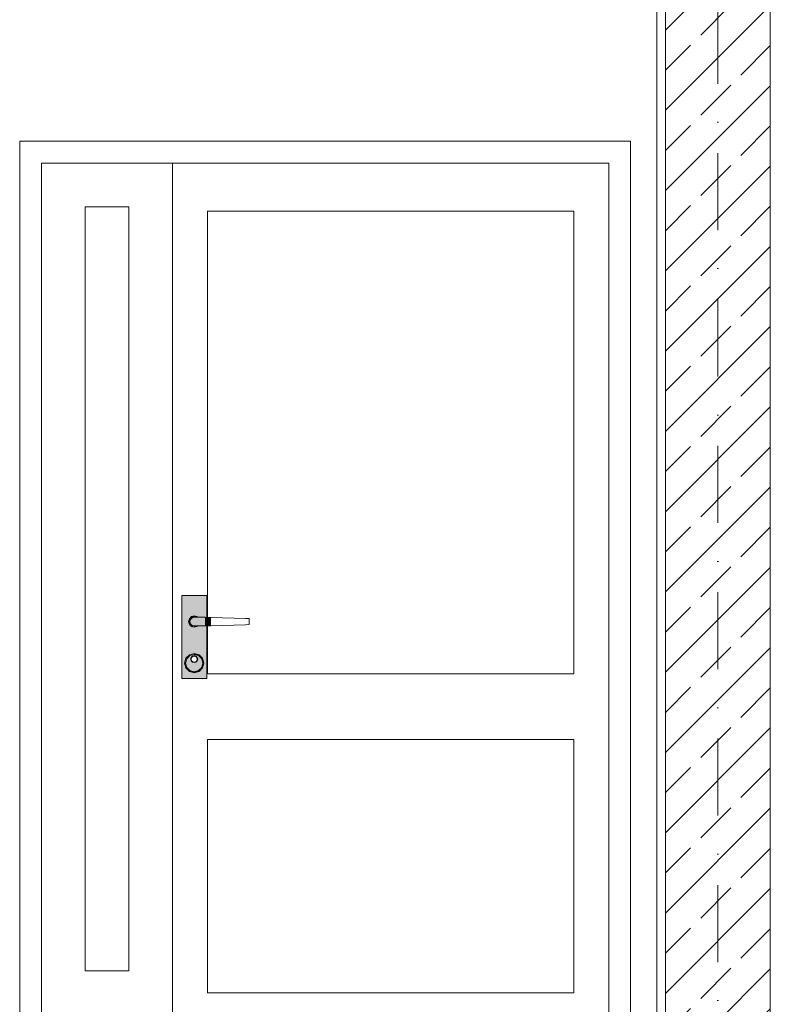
# Model space of a CAD drawing. Header units: millimetres. Extents: x -101298 to -58298, y 45839 to 66839.
# Tile 92 of 124: x -81948 to -80228, y 57393 to 59648. Entities that reach past the tile are written whole.
import ezdxf

# ---------------------------------------------------------------- set-up
doc = ezdxf.new("R2010")
doc.units = ezdxf.units.MM
doc.header["$MEASUREMENT"] = 0
doc.linetypes.add('Kropki i Kreski', pattern=[335.138881, 176.388884, -88.194442, 0, -70.555556])
for name, color, linetype, lineweight in [('Nowe_Konstrukcja - Stropy_Nr_pióra__21', 7, 'Continuous', 20), ('Nowe_Konstrukcja - Ściany zew_Nr_pióra__106', 252, 'Continuous', 13), ('Nowe_Konstrukcja - Ściany zew_Nr_pióra__18', 9, 'Continuous', 15), ('Nowe_Konstrukcja - Ściany zew_Nr_pióra__19', 255, 'Continuous', 0), ('Nowe_Konstrukcja - Ściany zew_Nr_pióra__3', 7, 'Continuous', 13), ('Nowe_Osie_Nr_pióra__3', 7, 'Continuous', 13)]:
    doc.layers.add(name, color=color, linetype=linetype, lineweight=lineweight)
for name, color, linetype, lineweight, true_color in [('Nowe_Konstrukcja - Stropy_Nr_pióra__23', 7, 'Continuous', 13, 0x858585), ('Nowe_Konstrukcja - Ściany zew_Nr_pióra__142', 7, 'Continuous', 0, 0xe8e8e8), ('Nowe_Konstrukcja - Ściany zew_Nr_pióra__23', 7, 'Continuous', 13, 0x858585), ('Nowe_Konstrukcja - Ściany zew_Nr_pióra__62', 7, 'Continuous', 18, 0xaaaaaa)]:
    doc.layers.add(name, color=color, linetype=linetype, lineweight=lineweight, true_color=true_color)

msp = doc.modelspace()

# ---------------------------------------------------------------- hatches: boundary and pattern name
at = {"layer": 'Nowe_Konstrukcja - Stropy_Nr_pióra__23', "linetype": 'Continuous', "lineweight": 13, "true_color": 0x858585}
h = msp.add_hatch(dxfattribs=at)
h.set_pattern_fill('Beton_zbrojony_0001', color=252, style=0, pattern_type=2)
h.set_pattern_definition([(45, (0, 0), (-91.92388, 91.92388), []), (45, (-45.96, 45.96), (-91.92388, 91.92388), [97.5, -32.5])])
h.paths.add_polyline_path([(-80227.8, 60349.4), (-80467.8, 60349.4), (-80467.8, 57149.4), (-80227.8, 57149.4)])
at = {"layer": 'Nowe_Konstrukcja - Ściany zew_Nr_pióra__106', "linetype": 'Continuous', "lineweight": 13}
for points in [[(-81541.7, 58186.9), (-81540.9, 58187.4), (-81543.8, 58190.3), (-81544.3, 58189.5)], [(-81567.8, 58174.4), (-81569.8, 58174.4), (-81566.8, 58163.4), (-81565.1, 58164.4)], [(-81565.1, 58164.4), (-81566.8, 58163.4), (-81558.8, 58155.3), (-81557.8, 58157.1)], [(-81557.8, 58157.1), (-81558.8, 58155.3), (-81547.8, 58152.4), (-81547.8, 58154.4)], [(-81547.8, 58154.4), (-81547.8, 58152.4), (-81536.8, 58155.3), (-81537.8, 58157.1)]]:
    msp.add_hatch(color=252, dxfattribs=at).paths.add_polyline_path(points)
at = {"layer": 'Nowe_Konstrukcja - Ściany zew_Nr_pióra__142', "linetype": 'Continuous', "lineweight": 0, "true_color": 0xe8e8e8}
msp.add_hatch(color=254, dxfattribs=at).paths.add_polyline_path([(-81527.8, 58174.4), (-81525.8, 58174.4), (-81528.7, 58185.4), (-81530.5, 58184.4)])
at = {"layer": 'Nowe_Konstrukcja - Ściany zew_Nr_pióra__18', "linetype": 'Continuous', "lineweight": 15}
h = msp.add_hatch(color=9, dxfattribs=at)
h.paths.add_polyline_path([(-81519.3, 58329.4), (-81576.3, 58329.4), (-81576.3, 58139.4), (-81519.3, 58139.4), (-81519.3, 58259.5), (-81522.8, 58259.4), (-81540, 58259.4), (-81541.3, 58258.1), (-81547.8, 58256.4), (-81554.3, 58258.1), (-81559, 58262.9), (-81560.8, 58269.4), (-81559, 58275.9), (-81554.3, 58280.7), (-81547.8, 58282.4), (-81541.3, 58280.7), (-81540, 58279.4), (-81522.8, 58279.4), (-81519.3, 58279.3)])
h.paths.add_polyline_path([(-81566.8, 58163.4), (-81569.8, 58174.4), (-81566.8, 58185.4), (-81558.8, 58193.5), (-81547.8, 58196.4), (-81536.8, 58193.5), (-81528.7, 58185.4), (-81525.8, 58174.4), (-81528.7, 58163.4), (-81536.8, 58155.3), (-81547.8, 58152.4), (-81558.8, 58155.3)], flags=0)
for points in [[(-81547.8, 58259.4), (-81522.8, 58259.4), (-81522.8, 58279.4), (-81547.8, 58279.4), (-81552.8, 58278.1), (-81556.5, 58274.4), (-81557.8, 58269.4), (-81556.5, 58264.4), (-81552.8, 58260.7)], [(-81522.8, 58279.4), (-81522.8, 58259.4), (-81509.4, 58259.8), (-81509.4, 58279)], [(-81530.5, 58164.4), (-81528.7, 58163.4), (-81525.8, 58174.4), (-81527.8, 58174.4)]]:
    msp.add_hatch(color=9, dxfattribs=at).paths.add_polyline_path(points)
h = msp.add_hatch(color=9, dxfattribs=at)
h.paths.add_polyline_path([(-81567.8, 58174.4), (-81565.1, 58164.4), (-81557.8, 58157.1), (-81547.8, 58154.4), (-81537.8, 58157.1), (-81530.5, 58164.4), (-81527.8, 58174.4), (-81530.5, 58184.4), (-81537.8, 58191.7), (-81547.8, 58194.4), (-81557.8, 58191.7), (-81565.1, 58184.4)])
h.paths.add_polyline_path([(-81555.8, 58183.4), (-81554.7, 58187.4), (-81551.8, 58190.3), (-81547.8, 58191.4), (-81543.8, 58190.3), (-81540.9, 58187.4), (-81539.8, 58183.4), (-81540.9, 58179.4), (-81543.8, 58176.5), (-81547.8, 58175.4), (-81551.8, 58176.5), (-81554.7, 58179.4)], flags=0)
at = {"layer": 'Nowe_Konstrukcja - Ściany zew_Nr_pióra__19', "linetype": 'Continuous', "lineweight": 0}
for points in [[(-81537.8, 58191.7), (-81536.8, 58193.5), (-81547.8, 58196.4), (-81547.8, 58194.4)], [(-81530.5, 58184.4), (-81528.7, 58185.4), (-81536.8, 58193.5), (-81537.8, 58191.7)]]:
    msp.add_hatch(color=255, dxfattribs=at).paths.add_polyline_path(points)
at = {"layer": 'Nowe_Konstrukcja - Ściany zew_Nr_pióra__23', "linetype": 'Continuous', "lineweight": 13, "true_color": 0x858585}
for points in [[(-81541.8, 58279.8), (-81541.3, 58280.7), (-81547.8, 58282.4), (-81547.8, 58281.4)], [(-81541.8, 58279.8), (-81541.4, 58279.4), (-81540, 58279.4), (-81541.3, 58280.7)], [(-81544.3, 58189.5), (-81543.8, 58190.3), (-81547.8, 58191.4), (-81547.8, 58190.4)], [(-81537.8, 58157.1), (-81536.8, 58155.3), (-81528.7, 58163.4), (-81530.5, 58164.4)]]:
    msp.add_hatch(color=252, dxfattribs=at).paths.add_polyline_path(points)
at = {"layer": 'Nowe_Konstrukcja - Ściany zew_Nr_pióra__62', "linetype": 'Continuous', "lineweight": 18, "true_color": 0xaaaaaa}
msp.add_hatch(color=253, dxfattribs=at).paths.add_polyline_path([(-81557.8, 58191.7), (-81558.8, 58193.5), (-81566.8, 58185.4), (-81565.1, 58184.4)])

# ---------------------------------------------------------------- linework, layer by layer
at = {"layer": 'Nowe_Konstrukcja - Stropy_Nr_pióra__21', "color": 7, "linetype": 'Continuous', "lineweight": 20, "flags": 128}
msp.add_lwpolyline([(-80227.8, 60349.4), (-80467.8, 60349.4), (-80467.8, 57149.4), (-80227.8, 57149.4)], close=True, dxfattribs=at)
at = {"layer": 'Nowe_Konstrukcja - Ściany zew_Nr_pióra__3', "color": 7, "linetype": 'Continuous', "lineweight": 13}
for p, q in [((-80467.8, 57149.4), (-80467.8, 60549.4)), ((-80467.8, 57269.4), (-80467.8, 60549.4)), ((-80487.8, 57269.4), (-80487.8, 60269.4)), ((-81947.8, 59369.4), (-81947.8, 59319.4)), ((-80547.8, 59369.4), (-81947.8, 59369.4)), ((-80547.8, 59319.4), (-80547.8, 59369.4)), ((-81947.8, 59319.4), (-81947.8, 57269.4)), ((-81897.8, 59319.4), (-81897.8, 59219.4)), ((-81597.8, 59319.4), (-81897.8, 59319.4)), ((-81597.8, 59219.4), (-81597.8, 59319.4)), ((-81597.8, 59319.4), (-80597.8, 59319.4)), ((-80597.8, 59319.4), (-80597.8, 59209.4)), ((-80547.8, 57269.4), (-80547.8, 59319.4)), ((-81897.8, 59219.4), (-81897.8, 57469.4)), ((-81797.8, 59219.4), (-81697.8, 59219.4)), ((-81797.8, 57469.4), (-81797.8, 59219.4)), ((-81697.8, 59219.4), (-81697.8, 57469.4)), ((-81597.8, 59209.4), (-81597.8, 59219.4)), ((-81597.8, 57419.4), (-81597.8, 59209.4)), ((-81517.8, 59209.4), (-81517.8, 58279.3)), ((-80677.8, 59209.4), (-81517.8, 59209.4)), ((-80677.8, 58149.4), (-80677.8, 59209.4)), ((-80597.8, 59209.4), (-80597.8, 57419.4)), ((-81576.3, 58329.4), (-81519.3, 58329.4)), ((-81576.3, 58139.4), (-81576.3, 58329.4)), ((-81519.3, 58329.4), (-81519.3, 58279.3)), ((-81560.8, 58269.4), (-81559, 58275.9)), ((-81559, 58262.9), (-81560.8, 58269.4)), ((-81559.8, 58269.4), (-81558.2, 58275.4)), ((-81558.2, 58263.4), (-81559.8, 58269.4)), ((-81559, 58275.9), (-81554.3, 58280.7)), ((-81558.2, 58275.4), (-81553.8, 58279.8)), ((-81557.8, 58269.4), (-81556.5, 58274.4)), ((-81556.5, 58264.4), (-81557.8, 58269.4)), ((-81556.5, 58274.4), (-81552.8, 58278.1)), ((-81554.3, 58280.7), (-81547.8, 58282.4)), ((-81553.8, 58279.8), (-81547.8, 58281.4)), ((-81552.8, 58278.1), (-81547.8, 58279.4)), ((-81547.8, 58282.4), (-81541.3, 58280.7)), ((-81547.8, 58281.4), (-81541.8, 58279.8)), ((-81547.8, 58279.4), (-81522.8, 58279.4)), ((-81541.8, 58279.8), (-81541.4, 58279.4)), ((-81541.3, 58280.7), (-81540, 58279.4)), ((-81522.8, 58279.4), (-81509.4, 58279)), ((-81509.4, 58279), (-81482.7, 58278.2)), ((-81482.7, 58278.2), (-81456.3, 58277.4)), ((-81456.3, 58277.4), (-81430.4, 58276.7)), ((-81430.4, 58276.7), (-81422.3, 58276.4)), ((-81422.3, 58276.4), (-81422.3, 58262.4)), ((-81554.3, 58258.1), (-81559, 58262.9)), ((-81553.8, 58259), (-81558.2, 58263.4)), ((-81552.8, 58260.7), (-81556.5, 58264.4)), ((-81547.8, 58256.4), (-81554.3, 58258.1)), ((-81547.8, 58257.4), (-81553.8, 58259)), ((-81547.8, 58259.4), (-81552.8, 58260.7)), ((-81522.8, 58259.4), (-81547.8, 58259.4)), ((-81541.8, 58259), (-81547.8, 58257.4)), ((-81541.3, 58258.1), (-81547.8, 58256.4)), ((-81541.4, 58259.4), (-81541.8, 58259)), ((-81540, 58259.4), (-81541.3, 58258.1)), ((-81509.4, 58259.8), (-81522.8, 58259.4)), ((-81519.3, 58259.5), (-81519.3, 58139.4)), ((-81517.8, 58259.5), (-81517.8, 58149.4)), ((-81482.7, 58260.6), (-81509.4, 58259.8)), ((-81456.3, 58261.4), (-81482.7, 58260.6)), ((-81430.4, 58262.1), (-81456.3, 58261.4)), ((-81422.3, 58262.4), (-81430.4, 58262.1)), ((-81569.8, 58174.4), (-81566.8, 58185.4)), ((-81567.8, 58174.4), (-81565.1, 58184.4)), ((-81566.8, 58185.4), (-81558.8, 58193.5)), ((-81565.1, 58184.4), (-81557.8, 58191.7)), ((-81558.8, 58193.5), (-81547.8, 58196.4)), ((-81557.8, 58191.7), (-81547.8, 58194.4)), ((-81555.8, 58183.4), (-81554.7, 58187.4)), ((-81554.7, 58179.4), (-81555.8, 58183.4)), ((-81554.8, 58183.4), (-81553.9, 58186.9)), ((-81553.9, 58179.9), (-81554.8, 58183.4)), ((-81554.7, 58187.4), (-81551.8, 58190.3)), ((-81551.8, 58176.5), (-81554.7, 58179.4)), ((-81553.9, 58186.9), (-81551.3, 58189.5)), ((-81551.3, 58177.3), (-81553.9, 58179.9)), ((-81551.8, 58190.3), (-81547.8, 58191.4)), ((-81551.3, 58189.5), (-81547.8, 58190.4)), ((-81547.8, 58196.4), (-81536.8, 58193.5)), ((-81547.8, 58194.4), (-81537.8, 58191.7)), ((-81547.8, 58191.4), (-81543.8, 58190.3)), ((-81547.8, 58190.4), (-81544.3, 58189.5)), ((-81544.3, 58189.5), (-81541.7, 58186.9)), ((-81541.7, 58179.9), (-81544.3, 58177.3)), ((-81543.8, 58190.3), (-81540.9, 58187.4)), ((-81540.9, 58179.4), (-81543.8, 58176.5)), ((-81541.7, 58186.9), (-81540.8, 58183.4)), ((-81540.8, 58183.4), (-81541.7, 58179.9)), ((-81540.9, 58187.4), (-81539.8, 58183.4)), ((-81539.8, 58183.4), (-81540.9, 58179.4)), ((-81537.8, 58191.7), (-81530.5, 58184.4)), ((-81536.8, 58193.5), (-81528.7, 58185.4)), ((-81530.5, 58184.4), (-81527.8, 58174.4)), ((-81528.7, 58185.4), (-81525.8, 58174.4)), ((-81566.8, 58163.4), (-81569.8, 58174.4)), ((-81565.1, 58164.4), (-81567.8, 58174.4)), ((-81558.8, 58155.3), (-81566.8, 58163.4)), ((-81557.8, 58157.1), (-81565.1, 58164.4)), ((-81547.8, 58154.4), (-81557.8, 58157.1)), ((-81547.8, 58175.4), (-81551.8, 58176.5)), ((-81547.8, 58176.4), (-81551.3, 58177.3)), ((-81544.3, 58177.3), (-81547.8, 58176.4)), ((-81543.8, 58176.5), (-81547.8, 58175.4)), ((-81537.8, 58157.1), (-81547.8, 58154.4)), ((-81530.5, 58164.4), (-81537.8, 58157.1)), ((-81528.7, 58163.4), (-81536.8, 58155.3)), ((-81527.8, 58174.4), (-81530.5, 58164.4)), ((-81525.8, 58174.4), (-81528.7, 58163.4)), ((-81519.3, 58139.4), (-81576.3, 58139.4)), ((-81547.8, 58152.4), (-81558.8, 58155.3)), ((-81536.8, 58155.3), (-81547.8, 58152.4)), ((-81517.8, 58149.4), (-80677.8, 58149.4)), ((-81517.8, 57999.4), (-81517.8, 57419.4)), ((-80677.8, 57999.4), (-81517.8, 57999.4)), ((-80677.8, 57419.4), (-80677.8, 57999.4)), ((-81897.8, 57469.4), (-81897.8, 57269.4)), ((-81697.8, 57469.4), (-81797.8, 57469.4)), ((-81597.8, 57269.4), (-81597.8, 57419.4)), ((-81517.8, 57419.4), (-80677.8, 57419.4)), ((-80597.8, 57419.4), (-80597.8, 57269.4))]:
    msp.add_line(p, q, dxfattribs=at)
at = {"layer": 'Nowe_Osie_Nr_pióra__3', "color": 7, "linetype": 'Kropki i Kreski', "lineweight": 13}
msp.add_line((-80347.8, 65376.6), (-80347.8, 49698), dxfattribs=at)

doc.saveas('drawing.dxf')
